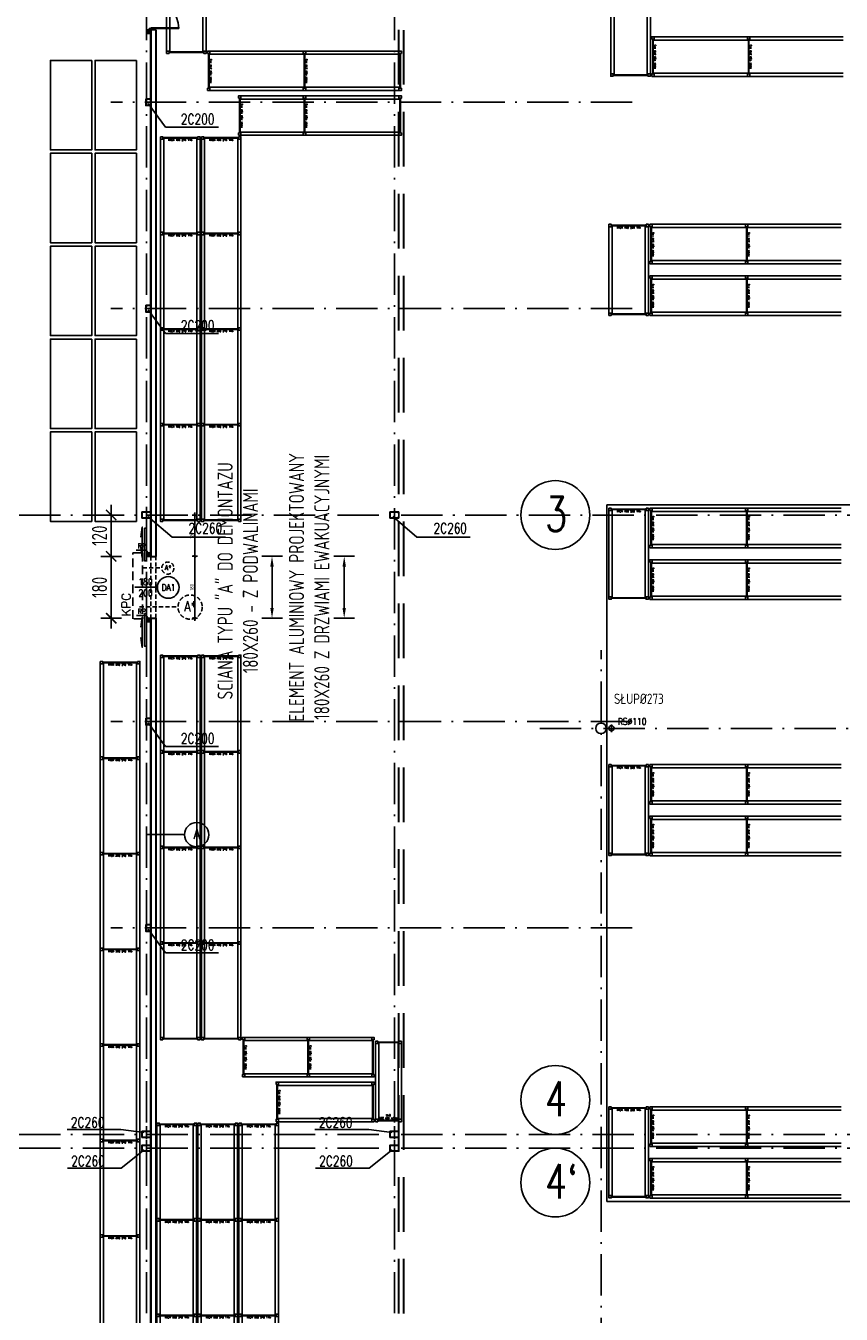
# Model space of a CAD drawing. Extents: x 153948 to 285449, y -89387 to -60195.
# Tile 80 of 100: x 259210 to 261578, y -80762 to -77018. Entities that reach past the tile are written whole.
import ezdxf
from ezdxf.enums import TextEntityAlignment as Align

# ---------------------------------------------------------------- set-up
doc = ezdxf.new("R2010")
doc.units = 0
doc.header["$LTSCALE"] = 100
doc.header["$MEASUREMENT"] = 0
doc.header["$PDMODE"] = 1
for name, pattern in [('ACAD_ISO10W100', [18.5, 12, -3, 0.5, -3]), ('DASHED2', [0.375, 0.25, -0.125]), ('HIDDEN2', [4.7625, 3.175, -1.5875])]:
    doc.linetypes.add(name, pattern=pattern)
doc.layers.get('0').update_dxf_attribs({"linetype": 'CONTINUOUS'})
doc.layers.get('DEFPOINTS').update_dxf_attribs({"linetype": 'CONTINUOUS'})
for name, color, linetype in [('1', 2, 'CONTINUOUS'), ('ALUMINIUM', 5, 'CONTINUOUS'), ('ALUMINIUM1', 5, 'CONTINUOUS'), ('K-STA', 2, 'CONTINUOUS'), ('KURT-POW', 21, 'DASHED2'), ('OSIE', 8, 'ACAD_ISO10W100'), ('R-----OP', 2, 'CONTINUOUS'), ('RAK 270', 5, 'CONTINUOUS'), ('RS REGAŁY', 7, 'CONTINUOUS'), ('RYNNY', 2, 'CONTINUOUS'), ('TEXT', 11, 'CONTINUOUS'), ('TEXT1', 2, 'CONTINUOUS'), ('WYBURZENIA', 9, 'DASHED2'), ('WYBURZENIA50', 9, 'DASHED2'), ('WYMIARY', 1, 'CONTINUOUS'), ('WYMIARY50', 1, 'CONTINUOUS')]:
    doc.layers.add(name, color=color, linetype=linetype)
doc.layers.add('PANELE', color=3, linetype='CONTINUOUS', lineweight=30)
doc.layers.add('RAK_140', color=2, linetype='CONTINUOUS', true_color=0xffff00)
doc.styles.add('DYBY-NORMALNY-0-8-N', font='ROMANS.SHX', dxfattribs={"width": 0.8})
doc.styles.add('ROMANS', font='romans')
doc.styles.get("Standard").update_dxf_attribs({"font": 'txt.shx'})
doc.styles.add('STYLE2', font='isocp.shx', dxfattribs={"width": 0.8})
doc.styles.add('TXT3', font='SIMPLEX.SHX', dxfattribs={"width": 0.75, "height": 40})
doc.dimstyles.new('KRESKI_100', dxfattribs={"dimscale": 20, "dimtxt": 2.2, "dimasz": 1.5, "dimexe": 1.5, "dimexo": 1.5, "dimgap": 0.6, "dimtad": 1, "dimdec": 1, "dimrnd": 0.5, "dimdsep": 46, "dimtxsty": 'STYLE2', "dimblk1": 'ARCHTICK', "dimblk2": 'ARCHTICK', "dimsah": 1, "dimcen": 2.5, "dimdle": 1.5, "dimclrd": 10, "dimclre": 10, "dimclrt": 15, "dimadec": 0, "dimazin": 0, "dimtfac": 1, "dimtdec": 1, "dimtmove": 1, "dimatfit": 3, "dimldrblk": 'ARCHTICK', "dimfxl": 1.5, "dimfxlon": 1, "dimtolj": 1, "dimtzin": 0, "dimarcsym": 0})

# ---------------------------------------------------------------- blocks, each defined once
blk = doc.blocks.new('SC260X2')
at = {"layer": '1'}
for points in [[(-13, 9), (-13, 0), (-12.4, 0), (-12.1, 7, -0.401015), (-11.1, 7.9), (11.1, 7.9, -0.401015), (12.1, 7), (12.4, 0), (13, 0), (13, 9)], [(-13, -9), (-13, 0), (-12.4, 0), (-12.1, -7, 0.401015), (-11.1, -7.9), (11.1, -7.9, 0.401015), (12.1, -7), (12.4, 0), (13, 0), (13, -9)]]:
    blk.add_lwpolyline(points, format="xyb", close=True, dxfattribs=at)
blk = doc.blocks.new('SC200X2')
at = {"layer": '1'}
for points in [[(-10, 7.5), (-10, 0), (-9.7, 0, 0.391021), (-9.1, 0.6), (-8.7, 5.6, -0.391021), (-7.6, 6.6), (7.6, 6.6, -0.391021), (8.7, 5.6), (9.1, 0.6, 0.391021), (9.7, 0), (10, 0), (10, 7.5)], [(-10, -7.5), (-10, 0), (-9.7, 0, -0.391021), (-9.1, -0.6), (-8.7, -5.6, 0.391021), (-7.6, -6.6), (7.6, -6.6, 0.391021), (8.7, -5.6), (9.1, -0.6, -0.391021), (9.7, 0), (10, 0), (10, -7.5)]]:
    blk.add_lwpolyline(points, format="xyb", close=True, dxfattribs=at)
blk = doc.blocks.new('D90')
at = {"layer": 'ALUMINIUM'}
for p, q in [((-4.5, 0), (0, 0)), ((0, 0), (0, -5.4)), ((-90, 0), (-90, -5.4)), ((-90, 0), (-85.5, 0)), ((-90, -5.4), (-85.5, -5.4)), ((-85.5, -5.4), (-85.5, 0)), ((-6.3, -5.4), (-6.3, -86.4)), ((-4.5, -5.4), (-6.3, -5.4)), ((-4.5, 0), (-4.5, -5.4)), ((-4.5, -5.4), (-4.5, -86.4)), ((-4.5, -5.4), (0, -5.4))]:
    blk.add_line(p, q, dxfattribs=at)
blk.add_arc((-4.5, -5.4), 81, 180, 270, dxfattribs=at)
blk = doc.blocks.new('_ARCHTICK')
at = {"color": 0, "linetype": 'ByBlock', "const_width": 0.15}
blk.add_lwpolyline([(-0.5, -0.5), (0.5, 0.5)], dxfattribs=at)
blk = doc.blocks.new('*D240')
at = {"layer": 'DEFPOINTS', "color": 0, "ltscale": 0.1, "transparency": 16777216}
for p in [(260307.9, -74816), (260307.9, -85703), (263794.3, -85703)]:
    blk.add_point(p, dxfattribs=at)
at = {"layer": 'WYMIARY', "color": 10, "lineweight": -2, "ltscale": 0.1, "transparency": 16777216}
for p, q in [((263764.3, -74816), (263824.3, -74816)), ((263794.3, -74786), (263794.3, -85733)), ((263764.3, -85703), (263824.3, -85703))]:
    blk.add_line(p, q, dxfattribs=at)
at = {"layer": 'WYMIARY', "color": 10, "lineweight": -2, "ltscale": 0.1, "transparency": 16777216, "xscale": 30, "yscale": 30, "zscale": 30}
for p, rotation in [((263794.3, -74816), 90), ((263794.3, -85703), 270)]:
    blk.add_blockref('_ARCHTICK', p, dxfattribs=dict(at, rotation=rotation))
at = {"layer": 'WYMIARY', "color": 15, "ltscale": 0.1, "transparency": 16777216, "insert": (263760.3, -80259.5), "char_height": 44, "attachment_point": 5, "rotation": 90, "style": 'STYLE2'}
blk.add_mtext('\\A1;10887', dxfattribs=at)
blk = doc.blocks.new('*D242')
at = {"layer": 'DEFPOINTS', "color": 0, "ltscale": 0.1, "transparency": 16777216}
for p in [(260307.9, -74816), (263714.3, -74816), (263634.3, -83856)]:
    blk.add_point(p, dxfattribs=at)
at = {"layer": 'WYMIARY', "color": 10, "lineweight": -2, "ltscale": 0.1, "transparency": 16777216}
for p, q in [((263684.3, -74816), (263744.3, -74816)), ((263714.3, -83886), (263714.3, -74786)), ((263684.3, -83856), (263744.3, -83856))]:
    blk.add_line(p, q, dxfattribs=at)
at = {"layer": 'WYMIARY', "color": 10, "lineweight": -2, "ltscale": 0.1, "transparency": 16777216, "xscale": 30, "yscale": 30, "zscale": 30}
for p, rotation in [((263714.3, -74816), 90), ((263714.3, -83856), 270)]:
    blk.add_blockref('_ARCHTICK', p, dxfattribs=dict(at, rotation=rotation))
at = {"layer": 'WYMIARY', "color": 15, "ltscale": 0.1, "transparency": 16777216, "insert": (263680.3, -79336), "char_height": 44, "attachment_point": 5, "rotation": 90, "style": 'STYLE2'}
blk.add_mtext('\\A1;9040', dxfattribs=at)
blk = doc.blocks.new('*D252')
at = {"layer": 'DEFPOINTS', "color": 0, "ltscale": 0.1, "transparency": 16777216}
for p in [(263554.3, -77029.5), (263634.3, -77029.5), (260307.9, -83856.1)]:
    blk.add_point(p, dxfattribs=at)
at = {"layer": 'WYMIARY', "color": 10, "lineweight": -2, "ltscale": 0.1, "transparency": 16777216}
for p, q in [((263634.3, -83886.1), (263634.3, -76999.5)), ((263604.3, -77029.5), (263664.3, -77029.5)), ((263604.3, -83856.1), (263664.3, -83856.1))]:
    blk.add_line(p, q, dxfattribs=at)
at = {"layer": 'WYMIARY', "color": 10, "lineweight": -2, "ltscale": 0.1, "transparency": 16777216, "xscale": 30, "yscale": 30, "zscale": 30}
for p, rotation in [((263634.3, -77029.5), 90), ((263634.3, -83856.1), 270)]:
    blk.add_blockref('_ARCHTICK', p, dxfattribs=dict(at, rotation=rotation))
at = {"layer": 'WYMIARY', "color": 15, "ltscale": 0.1, "transparency": 16777216, "insert": (263600.3, -80442.8), "char_height": 44, "attachment_point": 5, "rotation": 90, "style": 'STYLE2'}
blk.add_mtext('\\A1;6826.5', dxfattribs=at)
blk = doc.blocks.new('ODN')
blk.add_lwpolyline([(0, 66.1), (0, 0)])
blk.add_circle((0.5, 97.6), 31.5)
at = {"style": 'DYBY-NORMALNY-0-8-N', "width": 0.8}
blk.add_attdef('TYP', text='', height=20, rotation=90, dxfattribs=at).set_placement((0.5, 97.9), align=Align.MIDDLE_CENTER)
blk.add_attdef('SZEROKOSC', text='', height=20, rotation=90, dxfattribs=at).set_placement((0, 31.8), align=Align.BOTTOM_CENTER)
blk.add_attdef('WYSOKOSC', text='', height=20, rotation=90, dxfattribs=at).set_placement((6.3, 31.8), align=Align.TOP_CENTER)
blk.add_attdef('ODPORNOSC', text='', height=20, rotation=90, dxfattribs=at).set_placement((1.2, -81.2), align=Align.MIDDLE_LEFT)
blk = doc.blocks.new('*D516')
at = {"layer": 'DEFPOINTS', "color": 0, "ltscale": 0.1, "transparency": 16777216}
for p in [(259547.4, -78439.5), (259458, -78559.6), (259563.4, -78559.6)]:
    blk.add_point(p, dxfattribs=at)
at = {"layer": 'WYMIARY', "color": 10, "lineweight": -2, "ltscale": 0.1, "transparency": 16777216}
for p, q in [((259458, -78409.5), (259458, -78589.6)), ((259488, -78439.5), (259428, -78439.5)), ((259488, -78559.6), (259428, -78559.6))]:
    blk.add_line(p, q, dxfattribs=at)
at = {"layer": 'WYMIARY', "color": 10, "lineweight": -2, "ltscale": 0.1, "transparency": 16777216, "xscale": 30, "yscale": 30, "zscale": 30}
for p, rotation in [((259458, -78439.5), 90), ((259458, -78559.6), 270)]:
    blk.add_blockref('_ARCHTICK', p, dxfattribs=dict(at, rotation=rotation))
at = {"layer": 'WYMIARY', "color": 15, "ltscale": 0.1, "transparency": 16777216, "insert": (259424, -78499.6), "char_height": 44, "attachment_point": 5, "rotation": 90, "style": 'STYLE2'}
blk.add_mtext('\\A1;120', dxfattribs=at)
blk = doc.blocks.new('*D517')
at = {"layer": 'DEFPOINTS', "color": 0, "ltscale": 0.1, "transparency": 16777216}
for p in [(259563.4, -78559.6), (259458, -78739.5), (259563.5, -78739.5)]:
    blk.add_point(p, dxfattribs=at)
at = {"layer": 'WYMIARY', "color": 10, "lineweight": -2, "ltscale": 0.1, "transparency": 16777216}
for p, q in [((259488, -78559.6), (259428, -78559.6)), ((259458, -78529.6), (259458, -78769.5)), ((259488, -78739.5), (259428, -78739.5))]:
    blk.add_line(p, q, dxfattribs=at)
at = {"layer": 'WYMIARY', "color": 10, "lineweight": -2, "ltscale": 0.1, "transparency": 16777216, "xscale": 30, "yscale": 30, "zscale": 30}
for p, rotation in [((259458, -78559.6), 90), ((259458, -78739.5), 270)]:
    blk.add_blockref('_ARCHTICK', p, dxfattribs=dict(at, rotation=rotation))
at = {"layer": 'WYMIARY', "color": 15, "ltscale": 0.1, "transparency": 16777216, "insert": (259424, -78649.6), "char_height": 44, "attachment_point": 5, "rotation": 90, "style": 'STYLE2'}
blk.add_mtext('\\A1;180', dxfattribs=at)
blk = doc.blocks.new('*D518')
at = {"layer": 'DEFPOINTS', "color": 0, "ltscale": 0.1, "transparency": 16777216}
for p in [(259587.9, -78439.5), (259587.9, -78559.5), (259700.8, -78559.5)]:
    blk.add_point(p, dxfattribs=at)
at = {"layer": 'WYMIARY50', "color": 10, "lineweight": -2, "ltscale": 0.1, "transparency": 16777216}
for p, q in [((259693.3, -78439.5), (259708.3, -78439.5)), ((259700.8, -78432), (259700.8, -78567)), ((259693.3, -78559.5), (259708.3, -78559.5))]:
    blk.add_line(p, q, dxfattribs=at)
at = {"layer": 'WYMIARY50', "color": 10, "lineweight": -2, "ltscale": 0.1, "transparency": 16777216, "xscale": 7.5, "yscale": 7.5, "zscale": 7.5}
for p, rotation in [((259700.8, -78439.5), 90), ((259700.8, -78559.5), 270)]:
    blk.add_blockref('_ARCHTICK', p, dxfattribs=dict(at, rotation=rotation))
at = {"layer": 'WYMIARY50', "color": 15, "ltscale": 0.1, "transparency": 16777216, "insert": (259692.3, -78499.5), "char_height": 11, "attachment_point": 5, "rotation": 90, "style": 'STYLE2'}
blk.add_mtext('\\A1;120', dxfattribs=at)
blk = doc.blocks.new('*D519')
at = {"layer": 'DEFPOINTS', "color": 0, "ltscale": 0.1, "transparency": 16777216}
for p in [(259587.9, -78559.5), (259587.9, -78739.5), (259700.8, -78739.5)]:
    blk.add_point(p, dxfattribs=at)
at = {"layer": 'WYMIARY50', "color": 10, "lineweight": -2, "ltscale": 0.1, "transparency": 16777216}
for p, q in [((259693.3, -78559.5), (259708.3, -78559.5)), ((259700.8, -78552), (259700.8, -78747)), ((259693.3, -78739.5), (259708.3, -78739.5))]:
    blk.add_line(p, q, dxfattribs=at)
at = {"layer": 'WYMIARY50', "color": 10, "lineweight": -2, "ltscale": 0.1, "transparency": 16777216, "xscale": 7.5, "yscale": 7.5, "zscale": 7.5}
for p, rotation in [((259700.8, -78559.5), 90), ((259700.8, -78739.5), 270)]:
    blk.add_blockref('_ARCHTICK', p, dxfattribs=dict(at, rotation=rotation))
at = {"layer": 'WYMIARY50', "color": 15, "ltscale": 0.1, "transparency": 16777216, "insert": (259692.3, -78649.5), "char_height": 11, "attachment_point": 5, "rotation": 90, "style": 'STYLE2'}
blk.add_mtext('\\A1;180', dxfattribs=at)
blk = doc.blocks.new('*D532')
at = {"layer": 'ALUMINIUM1', "color": 10, "lineweight": -2, "ltscale": 0.1, "transparency": 16777216}
for p, q in [((259895, -78559.5), (259955, -78559.5)), ((259925, -78589.5), (259925, -78709.5)), ((259895, -78739.5), (259955, -78739.5))]:
    blk.add_line(p, q, dxfattribs=at)
at = {"layer": 'ALUMINIUM1', "color": 10, "ltscale": 0.1, "transparency": 16777216}
for points in [[(259920, -78589.5), (259930, -78589.5), (259925, -78559.5)], [(259920, -78709.5), (259930, -78709.5), (259925, -78739.5)]]:
    blk.add_solid(points, dxfattribs=at)
at = {"layer": 'DEFPOINTS', "color": 0, "ltscale": 0.1, "transparency": 16777216}
for p in [(259587.9, -78559.5), (259587.9, -78739.5), (259925, -78739.5)]:
    blk.add_point(p, dxfattribs=at)
at = {"layer": 'ALUMINIUM1', "color": 15, "ltscale": 0.1, "transparency": 16777216, "insert": (259825.6, -78630.8), "char_height": 44, "attachment_point": 5, "rotation": 90, "style": 'STYLE2'}
blk.add_mtext('\\A1;SCIANA TYPU "A" DO DEMONTAZU\\P180X260 - Z PODWALINAMI', dxfattribs=at)
blk = doc.blocks.new('*D533')
at = {"layer": 'ALUMINIUM1', "color": 10, "lineweight": -2, "ltscale": 0.1, "transparency": 16777216}
for p, q in [((260104.6, -78559.5), (260164.6, -78559.5)), ((260134.6, -78589.5), (260134.6, -78709.5)), ((260104.6, -78739.5), (260164.6, -78739.5))]:
    blk.add_line(p, q, dxfattribs=at)
at = {"layer": 'ALUMINIUM1', "color": 10, "ltscale": 0.1, "transparency": 16777216}
for points in [[(260129.6, -78589.5), (260139.6, -78589.5), (260134.6, -78559.5)], [(260129.6, -78709.5), (260139.6, -78709.5), (260134.6, -78739.5)]]:
    blk.add_solid(points, dxfattribs=at)
at = {"layer": 'DEFPOINTS', "color": 0, "ltscale": 0.1, "transparency": 16777216}
for p in [(259736.8, -78559.5), (259616.4, -78739.5), (260134.6, -78739.5)]:
    blk.add_point(p, dxfattribs=at)
at = {"layer": 'ALUMINIUM1', "color": 15, "ltscale": 0.1, "transparency": 16777216, "insert": (260032.9, -78649.5), "char_height": 44, "attachment_point": 5, "rotation": 90, "style": 'STYLE2'}
blk.add_mtext('\\A1;ELEMENT ALUMINIOWY PROJEKTOWANY\\P180X260 Z DRZWIAMI EWAKUACYJNYMI', dxfattribs=at)
blk = doc.blocks.new('RACK 450 180 115')
at = {"color": 1}
for p, q in [((7, 115), (187.8, 115)), ((2.75, 108), (2.75, 7)), ((4.25, 108), (4.25, 7)), ((7, 105.5), (187.8, 105.5)), ((7, 9.5), (187.8, 9.5)), ((7, 0), (187.8, 0))]:
    blk.add_line(p, q, dxfattribs=at)
for points in [[(0, 108), (7, 108), (7, 115), (0, 115)], [(0, 0), (7, 0), (7, 7), (0, 7)]]:
    blk.add_lwpolyline(points, close=True, dxfattribs=at)
at = {"color": 1, "insert": (9.25, 57.5), "char_height": 5, "width": 101, "attachment_point": 5, "rotation": 90}
blk.add_mtext('RACK 450 180 115', dxfattribs=at)
blk = doc.blocks.new('NOGA RACK 450 007 115')
at = {"color": 1}
for p, q in [((2.75, 108), (2.75, 7)), ((4.25, 108), (4.25, 7))]:
    blk.add_line(p, q, dxfattribs=at)
for points in [[(0, 108), (7, 108), (7, 115), (0, 115)], [(0, 0), (7, 0), (7, 7), (0, 7)]]:
    blk.add_lwpolyline(points, close=True, dxfattribs=at)
blk = doc.blocks.new('RACK 450 270 115')
at = {"color": 1}
for p, q in [((7, 115), (277.8, 115)), ((2.75, 108), (2.75, 7)), ((4.25, 108), (4.25, 7)), ((7, 105.5), (277.8, 105.5)), ((7, 9.5), (277.8, 9.5)), ((7, 0), (277.8, 0))]:
    blk.add_line(p, q, dxfattribs=at)
for points in [[(0, 108), (7, 108), (7, 115), (0, 115)], [(0, 0), (7, 0), (7, 7), (0, 7)]]:
    blk.add_lwpolyline(points, close=True, dxfattribs=at)
at = {"color": 1, "insert": (9.25, 57.5), "char_height": 5, "width": 101, "attachment_point": 5, "rotation": 90}
blk.add_mtext('RACK 450 270 115', dxfattribs=at)
blk = doc.blocks.new('RACK 450 220 075')
at = {"color": 1}
for p, q in [((7, 75), (227, 75)), ((2.75, 68), (2.75, 7)), ((4.25, 68), (4.25, 7)), ((7, 65.5), (227, 65.5)), ((7, 9.5), (227, 9.5)), ((7, 0), (227, 0))]:
    blk.add_line(p, q, dxfattribs=at)
for points in [[(0, 68), (7, 68), (7, 75), (0, 75)], [(0, 0), (7, 0), (7, 7), (0, 7)]]:
    blk.add_lwpolyline(points, close=True, dxfattribs=at)
at = {"color": 1, "insert": (14.25, 37.5), "char_height": 5, "width": 61, "attachment_point": 5, "rotation": 90}
blk.add_mtext('RACK 450 220 075', dxfattribs=at)
blk = doc.blocks.new('NOGA RACK 450 007 075')
at = {"color": 1}
for p, q in [((2.8, 68), (2.8, 7)), ((4.2, 68), (4.2, 7))]:
    blk.add_line(p, q, dxfattribs=at)
for points in [[(0, 68), (7, 68), (7, 75), (0, 75)], [(0, 0), (7, 0), (7, 7), (0, 7)]]:
    blk.add_lwpolyline(points, close=True, dxfattribs=at)
blk = doc.blocks.new('RACK 450 250 115')
at = {"color": 1}
for p, q in [((7, 115), (257.8, 115)), ((2.75, 108), (2.75, 7)), ((4.25, 108), (4.25, 7)), ((7, 105.5), (257.8, 105.5)), ((7, 9.5), (257.8, 9.5)), ((7, 0), (257.8, 0))]:
    blk.add_line(p, q, dxfattribs=at)
for points in [[(0, 108), (7, 108), (7, 115), (0, 115)], [(0, 0), (7, 0), (7, 7), (0, 7)]]:
    blk.add_lwpolyline(points, close=True, dxfattribs=at)
at = {"color": 1, "insert": (9.25, 57.5), "char_height": 5, "width": 101, "attachment_point": 5, "rotation": 90}
blk.add_mtext('RACK 450 250 115', dxfattribs=at)
blk = doc.blocks.new('RACK 550 270 115')
at = {"color": 6}
for p, q in [((7, 115), (277.8, 115)), ((2.75, 108), (2.75, 7)), ((4.25, 108), (4.25, 7)), ((7, 105.5), (277.8, 105.5)), ((7, 9.5), (277.8, 9.5)), ((7, 0), (277.8, 0))]:
    blk.add_line(p, q, dxfattribs=at)
for points in [[(0, 108), (7, 108), (7, 115), (0, 115)], [(0, 0), (7, 0), (7, 7), (0, 7)]]:
    blk.add_lwpolyline(points, close=True, dxfattribs=at)
at = {"color": 6, "insert": (9.25, 57.5), "char_height": 5, "width": 101, "attachment_point": 5, "rotation": 90}
blk.add_mtext('RACK 550 270 115', dxfattribs=at)

msp = doc.modelspace()

# ---------------------------------------------------------------- linework, layer by layer
at = {"layer": 'ALUMINIUM', "linetype": 'Continuous', "ltscale": 0.1}
for points in [[(259543.8, -78533.39), (259548.23, -78562.84), (259548.23, -78474.61), (259543.8, -78504.05)], [(259543.8, -78765.7), (259548.23, -78736.25), (259548.23, -78824.49), (259543.8, -78795.04)]]:
    msp.add_lwpolyline(points, dxfattribs=at)
at = {"layer": 'ALUMINIUM'}
for points in [[(259560.58, -78573.05), (259560.53, -78478), (259554.94, -78478), (259554.98, -78573.05)], [(259563.45, -78555.19), (259560.99, -78555.19), (259560.99, -78559.5), (259563.45, -78559.5)], [(259560.58, -78726.04), (259560.53, -78821.09), (259554.94, -78821.09), (259554.98, -78726.04)], [(259563.45, -78743.81), (259560.99, -78743.81), (259560.99, -78739.5), (259563.45, -78739.5)]]:
    msp.add_lwpolyline(points, close=True, dxfattribs=at)
at = {"layer": 'K-STA', "ltscale": 0.1}
for p, q in [((259563.4, -77029.55), (259573.4, -77039.55)), ((259563.4, -77039.55), (259573.4, -77029.55)), ((259573.4, -78549.64), (259563.4, -78559.64)), ((259563.4, -78549.64), (259573.4, -78559.64)), ((259573.45, -78739.5), (259563.45, -78749.5)), ((259563.45, -78739.5), (259573.45, -78749.5))]:
    msp.add_line(p, q, dxfattribs=at)
at = {"layer": 'K-STA'}
for points in [[(259563.4, -77029.55), (259573.4, -77029.55), (259573.4, -77039.55), (259563.4, -77039.55)], [(259563.4, -78549.64), (259563.4, -78559.64), (259573.4, -78559.64), (259573.4, -78549.64)], [(259563.45, -78739.5), (259563.45, -78749.5), (259573.45, -78749.5), (259573.45, -78739.5)]]:
    msp.add_lwpolyline(points, close=True, dxfattribs=at)
msp.add_circle((260880.4, -79059.55), 15.3, dxfattribs=at)
at = {"layer": 'KURT-POW', "linetype": 'DASHED2'}
msp.add_lwpolyline([(259548.62, -78549.07), (259548.62, -78741.29), (259521.22, -78741.29), (259521.22, -78549.07)], close=True, dxfattribs=at)
at = {"layer": 'OSIE', "ltscale": 0.1}
for p, q in [((259560.4, -86679.55), (259560.4, -73374.65)), ((260280.4, -86679.55), (260280.4, -73374.65)), ((260971.1, -77239.55), (259456.96, -77239.55)), ((260971.1, -77839.55), (259456.96, -77839.55)), ((247720.4, -78439.55), (263229.19, -78439.55)), ((260880.4, -81817.96), (260880.4, -78831.82)), ((260971.1, -79039.55), (259456.96, -79039.55)), ((260910.68, -79070.94), (260910.68, -79048.15)), ((260702.54, -79059.55), (263225.06, -79059.55)), ((260922.08, -79059.55), (260899.28, -79059.55)), ((260971.1, -79639.55), (259456.96, -79639.55)), ((247720.4, -80239.55), (263229.19, -80239.55)), ((247720.4, -80279.55), (263229.19, -80279.55))]:
    msp.add_line(p, q, dxfattribs=at)
at = {"layer": 'OSIE', "ltscale": 0.5}
for p, q in [((259560.4, -78452.33), (259560.4, -78415.71)), ((259560.4, -80252.33), (259560.4, -80215.71)), ((259560.4, -80252.33), (259560.4, -80215.71)), ((260280.4, -80252.33), (260280.4, -80215.71)), ((260280.4, -80252.33), (260280.4, -80215.71)), ((259560.4, -80292.33), (259560.4, -80255.71)), ((259560.4, -80292.33), (259560.4, -80255.71)), ((260280.4, -80292.33), (260280.4, -80255.71)), ((260280.4, -80292.33), (260280.4, -80255.71))]:
    msp.add_line(p, q, dxfattribs=at)
at = {"layer": 'PANELE', "color": 1, "linetype": 'HIDDEN2', "ltscale": 0.5}
for p, q in [((260307.9, -83856.1), (260307.9, -74816.05)), ((260293.4, -83856.08), (260293.4, -74848.55))]:
    msp.add_line(p, q, dxfattribs=at)
at = {"layer": 'PANELE', "ltscale": 0.1}
msp.add_line((259587.9, -77029.55), (259573.4, -77029.55), dxfattribs=at)
at = {"layer": 'PANELE', "ltscale": 0.5}
for p, q in [((259573.4, -77029.55), (259573.4, -78559.55)), ((259573.4, -78559.55), (259573.4, -77029.55)), ((259587.9, -77029.55), (259587.9, -78559.55)), ((259573.4, -78559.55), (259587.9, -78559.55)), ((259573.4, -83870.55), (259573.4, -78739.55)), ((259573.4, -78739.55), (259587.9, -78739.55)), ((259573.4, -78739.55), (259573.4, -83869.55)), ((259587.9, -78739.55), (259587.9, -83856.05))]:
    msp.add_line(p, q, dxfattribs=at)
at = {"layer": 'R-----OP'}
msp.add_line((259559.26, -79368.1), (259671, -79368.1), dxfattribs=at)
msp.add_circle((259706.18, -79368.49), 35.19, dxfattribs=at)
at = {"layer": 'RAK 270', "lineweight": -3}
for points in [[(259531.36, -77118.15), (259531.36, -77378.15), (259411.36, -77378.15), (259411.36, -77118.15)], [(259531.36, -77118.15), (259531.36, -77378.15), (259411.36, -77378.15), (259411.36, -77118.15)], [(259531.36, -77388.15), (259531.36, -77648.15), (259411.36, -77648.15), (259411.36, -77388.15)], [(259531.36, -77388.15), (259531.36, -77648.15), (259411.36, -77648.15), (259411.36, -77388.15)], [(259531.36, -77658.15), (259531.36, -77918.15), (259411.36, -77918.15), (259411.36, -77658.15)], [(259531.36, -77658.15), (259531.36, -77918.15), (259411.36, -77918.15), (259411.36, -77658.15)], [(259531.36, -77928.15), (259531.36, -78188.15), (259411.36, -78188.15), (259411.36, -77928.15)], [(259531.36, -77928.15), (259531.36, -78188.15), (259411.36, -78188.15), (259411.36, -77928.15)], [(259531.36, -78198.15), (259531.36, -78458.15), (259411.36, -78458.15), (259411.36, -78198.15)], [(259531.36, -78198.15), (259531.36, -78458.15), (259411.36, -78458.15), (259411.36, -78198.15)]]:
    msp.add_lwpolyline(points, close=True, dxfattribs=at)
at = {"layer": 'RAK_140', "lineweight": -3}
for points in [[(259401.36, -77118.15), (259401.36, -77378.15), (259281.36, -77378.15), (259281.36, -77118.15)], [(259401.36, -77388.15), (259401.36, -77648.15), (259281.36, -77648.15), (259281.36, -77388.15)], [(259401.36, -77658.15), (259401.36, -77918.15), (259281.36, -77918.15), (259281.36, -77658.15)], [(259401.36, -77928.15), (259401.36, -78188.15), (259281.36, -78188.15), (259281.36, -77928.15)], [(259401.36, -78198.15), (259401.36, -78458.15), (259281.36, -78458.15), (259281.36, -78198.15)]]:
    msp.add_lwpolyline(points, close=True, dxfattribs=at)
at = {"layer": 'RAK_140'}
msp.add_lwpolyline([(260897.61, -78409.55), (263261.61, -78409.55), (263261.61, -80434.55), (260897.61, -80434.55)], close=True, dxfattribs=at)
at = {"layer": 'RYNNY', "ltscale": 0.1}
msp.add_circle((260910.68, -79059.18), 7.5, dxfattribs=at)
at = {"layer": 'TEXT'}
for p, q in [((259615.28, -77312.19), (259565.4, -77243.3)), ((259769.1, -77312.19), (259615.28, -77312.19)), ((259615.28, -77912.19), (259565.4, -77843.3)), ((259769.1, -77912.19), (259615.28, -77912.19)), ((259634.9, -78503.75), (259564.6, -78443.3)), ((260345.7, -78503.75), (260275.4, -78443.3)), ((259634.9, -78503.75), (259789.43, -78503.75)), ((260345.7, -78503.75), (260500.23, -78503.75)), ((259615.28, -79112.19), (259565.4, -79043.3)), ((259769.1, -79112.19), (259615.28, -79112.19)), ((259615.28, -79712.19), (259565.4, -79643.3)), ((259769.1, -79712.19), (259615.28, -79712.19)), ((259329.67, -80225.47), (259485.86, -80225.47)), ((259485.86, -80225.47), (259552.9, -80234.55)), ((260049.67, -80225.47), (260205.86, -80225.47)), ((260205.86, -80225.47), (260272.9, -80234.55)), ((259486.99, -80337.53), (259553.86, -80284.05)), ((260206.99, -80337.53), (260273.86, -80284.05)), ((259330.8, -80337.53), (259486.99, -80337.53)), ((260050.8, -80337.53), (260206.99, -80337.53))]:
    msp.add_line(p, q, dxfattribs=at)
at = {"layer": 'TEXT1'}
for points in [[(259568.4, -78554.64), (259559.45, -78541.35), (259530.97, -78541.35)], [(259568.45, -78744.5), (259559.5, -78731.21), (259531.02, -78731.21)]]:
    msp.add_lwpolyline(points, dxfattribs=at)
for centre in [(260747.62, -78439.55), (260747.62, -80139.55), (260747.62, -80379.55)]:
    msp.add_circle(centre, 100, dxfattribs=at)
at = {"layer": 'WYBURZENIA', "ltscale": 0.5}
msp.add_line((259540.25, -78706.64), (259651.99, -78706.64), dxfattribs=at)
msp.add_lwpolyline([(259587.9, -78559.55), (259573.4, -78559.55), (259573.4, -78739.55), (259587.9, -78739.55)], close=True, dxfattribs=at)
msp.add_circle((259687.17, -78707.03), 35.19, dxfattribs=at)
at = {"layer": 'WYBURZENIA50', "ltscale": 0.5}
msp.add_line((259549.1, -78593.4), (259604.97, -78593.4), dxfattribs=at)
msp.add_circle((259622.55, -78593.59), 17.6, dxfattribs=at)

# ---------------------------------------------------------------- block references
at = {"layer": 'ALUMINIUM', "ltscale": 0.1, "xscale": -1, "rotation": 90}
msp.add_blockref('D90', (259568, -77029.55), dxfattribs=at)
at = {"layer": 'ALUMINIUM1', "rotation": 270}
msp.add_blockref('ODN', (259526.16, -78649.5), dxfattribs=at).add_auto_attribs({'TYP': 'DA1', 'SZEROKOSC': '180', 'WYSOKOSC': '200'})
at = {"layer": 'K-STA', "ltscale": 0.5, "xscale": -1, "rotation": 90}
for p in [(259565.9, -77239.55), (259565.9, -77839.55), (259565.9, -79039.55), (259565.9, -79639.55)]:
    msp.add_blockref('SC200X2', p, dxfattribs=at)
at = {"layer": 'K-STA', "ltscale": 0.5, "xscale": -1}
for p in [(259560.4, -78439.55), (260280.4, -78439.55), (259560.4, -80239.55), (260280.4, -80239.55), (259560.4, -80279.55), (260280.4, -80279.55)]:
    msp.add_blockref('SC260X2', p, dxfattribs=at)
at = {"layer": 'K-STA', "ltscale": 0.5}
for p in [(259560.4, -80239.55), (260280.4, -80239.55), (259560.4, -80279.55), (260280.4, -80279.55)]:
    msp.add_blockref('SC260X2', p, dxfattribs=at)
at = {"layer": 'RS REGAŁY'}
for name, p, rotation in [('RACK 450 270 115', (259618.9, -76813.15), 270), ('RACK 450 250 115', (260908.61, -76899.55), 270), ('NOGA RACK 450 007 115', (259618.9, -77090.95), 270), ('NOGA RACK 450 007 115', (260908.61, -77157.35), 270), ('RACK 450 270 115', (259600.9, -77339.95), 270), ('RACK 450 270 115', (259719.9, -77339.95), 270), ('RACK 450 270 115', (259600.9, -77617.75), 270), ('RACK 450 270 115', (259719.9, -77617.75), 270), ('RACK 450 250 115', (260903.21, -77594.55), 270), ('NOGA RACK 450 007 115', (260903.21, -77852.35), 270), ('RACK 450 270 115', (259600.9, -77895.55), 270), ('RACK 450 270 115', (259719.9, -77895.55), 270), ('RACK 450 270 115', (259600.9, -78173.35), 270), ('RACK 450 270 115', (259719.9, -78173.35), 270), ('NOGA RACK 450 007 115', (259600.9, -78451.15), 270), ('NOGA RACK 450 007 115', (259719.9, -78451.15), 270), ('RACK 450 250 115', (260903.21, -78419.55), 270), ('NOGA RACK 450 007 115', (260903.21, -78677.35), 270), ('RACK 450 270 115', (259600.9, -78846.45), 270), ('RACK 450 270 115', (259719.9, -78846.45), 270), ('RACK 550 270 115', (259426.33, -78864.77), 270), ('RACK 450 270 115', (259600.9, -79124.25), 270), ('RACK 450 270 115', (259719.9, -79124.25), 270), ('RACK 550 270 115', (259426.33, -79142.57), 270), ('RACK 450 250 115', (260903.21, -79164.55), 270), ('RACK 550 270 115', (259426.33, -79420.37), 270), ('RACK 450 270 115', (259600.9, -79402.05), 270), ('RACK 450 270 115', (259719.9, -79402.05), 270), ('NOGA RACK 450 007 115', (260903.21, -79422.35), 270), ('RACK 450 270 115', (259600.9, -79679.85), 270), ('RACK 450 270 115', (259719.9, -79679.85), 270), ('RACK 550 270 115', (259426.33, -79698.17), 270), ('RACK 550 270 115', (259426.33, -79975.97), 270), ('NOGA RACK 450 007 115', (259600.9, -79957.65), 270), ('NOGA RACK 450 007 115', (259719.9, -79957.65), 270), ('NOGA RACK 450 007 075', (260300.5, -79975.65), 90), ('RACK 450 220 075', (260300.5, -80202.65), 90), ('RACK 450 250 115', (260903.21, -80159.55), 270), ('RACK 450 270 115', (259590.7, -80206.65), 270), ('RACK 450 270 115', (259709.7, -80206.65), 270), ('RACK 450 270 115', (259828.7, -80206.65), 270), ('RACK 550 270 115', (259426.33, -80253.77), 270), ('NOGA RACK 450 007 115', (260903.21, -80417.35), 270), ('RACK 450 270 115', (259590.7, -80484.45), 270), ('RACK 450 270 115', (259709.7, -80484.45), 270), ('RACK 450 270 115', (259828.7, -80484.45), 270), ('RACK 550 270 115', (259426.33, -80531.57), 270), ('RACK 450 270 115', (259590.7, -80762.25), 270), ('RACK 450 270 115', (259709.7, -80762.25), 270), ('RACK 450 270 115', (259828.7, -80762.25), 270)]:
    msp.add_blockref(name, p, dxfattribs=dict(at, rotation=rotation))
for name, p in [('RACK 450 270 115', (261027.61, -77164.55)), ('RACK 450 270 115', (261305.41, -77164.55)), ('RACK 450 270 115', (259737.9, -77205.95)), ('RACK 450 270 115', (260015.7, -77205.95)), ('NOGA RACK 450 007 115', (260293.5, -77205.95)), ('RACK 450 180 115', (259827.9, -77335.95)), ('RACK 450 270 115', (260015.7, -77335.95)), ('NOGA RACK 450 007 115', (260293.5, -77335.95)), ('RACK 450 270 115', (261022.21, -77709.55)), ('RACK 450 270 115', (261300.01, -77709.55)), ('RACK 450 270 115', (261022.21, -77859.55)), ('RACK 450 270 115', (261300.01, -77859.55)), ('RACK 450 270 115', (261022.21, -78534.55)), ('RACK 450 270 115', (261300.01, -78534.55)), ('RACK 450 270 115', (261022.21, -78684.55)), ('RACK 450 270 115', (261300.01, -78684.55)), ('RACK 450 270 115', (261022.21, -79279.55)), ('RACK 450 270 115', (261300.01, -79279.55)), ('RACK 450 270 115', (261022.21, -79429.55)), ('RACK 450 270 115', (261300.01, -79429.55)), ('RACK 450 180 115', (259838.9, -80072.65)), ('RACK 450 180 115', (260026.7, -80072.65)), ('NOGA RACK 450 007 115', (260214.5, -80072.65)), ('RACK 450 270 115', (259936.7, -80202.65)), ('NOGA RACK 450 007 115', (260214.5, -80202.65)), ('RACK 450 270 115', (261022.21, -80274.55)), ('RACK 450 270 115', (261300.01, -80274.55)), ('RACK 450 270 115', (261022.21, -80424.55)), ('RACK 450 270 115', (261300.01, -80424.55))]:
    msp.add_blockref(name, p, dxfattribs=at)

# ---------------------------------------------------------------- texts
at = {"layer": 'KURT-POW', "color": 2, "linetype": 'Continuous', "ltscale": 20, "style": 'ROMANS'}
msp.add_text('KPC', height=25, rotation=90, dxfattribs=at).set_placement((259501.61, -78699.89), align=Align.MIDDLE)
at = {"layer": 'R-----OP', "color": 2, "style": 'DYBY-NORMALNY-0-8-N', "width": 0.8}
msp.add_text('RS%%c110', height=20, dxfattribs=at).set_placement((260970.72, -79039.61), align=Align.MIDDLE)
at = {"layer": 'R-----OP', "style": 'DYBY-NORMALNY-0-8-N', "width": 0.8}
msp.add_text('A', height=30, dxfattribs=at).set_placement((259706.58, -79366.38), align=Align.MIDDLE)
at = {"layer": 'TEXT', "style": 'TXT3', "width": 0.75}
for s, p in [('2C200', (259660.47, -77303.9)), ('2C200', (259660.47, -77903.9)), ('2C260', (259682.91, -78493.06)), ('2C260', (260393.71, -78493.06)), ('SŁUP%%c273', (260917.9, -78988.65)), ('2C200', (259660.47, -79103.9)), ('2C200', (259660.47, -79703.9)), ('2C260', (259341.11, -80220.01)), ('2C260', (260061.11, -80220.01)), ('2C260', (259342.25, -80332.06)), ('2C260', (260062.25, -80332.06))]:
    msp.add_text(s, height=30, dxfattribs=at).set_placement(p)
at = {"layer": 'TEXT1', "style": 'TXT3', "width": 0.75}
for s, height, p in [('3', 100, (260717.83, -78486.19)), ('RP', 15, (259535.12, -78537.21)), ('RP', 15, (259535.16, -78727.06)), ('4', 100, (260717.83, -80186.19)), ('4`', 100, (260717.83, -80426.19))]:
    msp.add_text(s, height=height, dxfattribs=at).set_placement(p)
at = {"layer": 'WYBURZENIA', "ltscale": 0.5, "style": 'DYBY-NORMALNY-0-8-N', "width": 0.8}
msp.add_text('A*', height=30, dxfattribs=at).set_placement((259687.57, -78704.92), align=Align.MIDDLE)
at = {"layer": 'WYBURZENIA50', "ltscale": 0.5, "style": 'DYBY-NORMALNY-0-8-N', "width": 0.8}
msp.add_text('A*', height=15, dxfattribs=at).set_placement((259622.76, -78592.54), align=Align.MIDDLE)

# ---------------------------------------------------------------- dimensions: what is measured, and where the dimension line sits
at = {"layer": 'ALUMINIUM1', "ltscale": 0.1}
for base, p1, p2, text, picture, middle in [((259924.97, -78739.55), (259587.9, -78559.55), (259587.9, -78739.55), 'SCIANA TYPU "A" DO DEMONTAZU\\P180X260 - Z PODWALINAMI', '*D532', (259896.76, -78630.78)), ((260134.58, -78739.55), (259736.82, -78559.55), (259616.4, -78739.55), 'ELEMENT ALUMINIOWY PROJEKTOWANY\\P180X260 Z DRZWIAMI EWAKUACYJNYMI', '*D533', (260103.89, -78649.55))]:
    dim = msp.add_linear_dim(base=base, p1=p1, p2=p2, angle=90, text=text, dimstyle='KRESKI_100', dxfattribs=at)
    dim.commit()
    dim.dimension.update_dxf_attribs({"geometry": picture, "text_midpoint": middle, "dimtype": 160})
at = {"layer": 'WYMIARY', "ltscale": 0.1}
for base, p1, p2, picture, middle in [((263794.26, -85703.05), (260307.9, -74816.05), (260307.9, -85703.05), '*D240', (263760.26, -80259.55)), ((263714.26, -74816.05), (263634.26, -83856.05), (260307.9, -74816.05), '*D242', (263680.26, -79336.05)), ((263634.2643, -77029.5458), (260307.9035, -83856.1042), (263554.2643, -77029.5458), '*D252', (263600.26, -80442.825)), ((259458.02, -78559.64), (259547.4, -78439.55), (259563.4, -78559.64), '*D516', (259424.01, -78499.59)), ((259458.02, -78739.5), (259563.4, -78559.64), (259563.45, -78739.5), '*D517', (259424.02, -78649.57))]:
    dim = msp.add_linear_dim(base=base, p1=p1, p2=p2, angle=90, dimstyle='KRESKI_100', dxfattribs=at)
    dim.commit()
    dim.dimension.update_dxf_attribs({"geometry": picture, "text_midpoint": middle})
at = {"layer": 'WYMIARY50', "ltscale": 0.1}
for base, p1, p2, picture, middle in [((259700.83, -78559.55), (259587.9, -78439.55), (259587.9, -78559.55), '*D518', (259692.33, -78499.55)), ((259700.83, -78739.55), (259587.9, -78559.55), (259587.9, -78739.55), '*D519', (259692.33, -78649.55))]:
    dim = msp.add_linear_dim(base=base, p1=p1, p2=p2, angle=90, dimstyle='KRESKI_100', override={"dimscale": 5}, dxfattribs=at)
    dim.commit()
    dim.dimension.update_dxf_attribs({"geometry": picture, "text_midpoint": middle})

doc.saveas('drawing.dxf')
